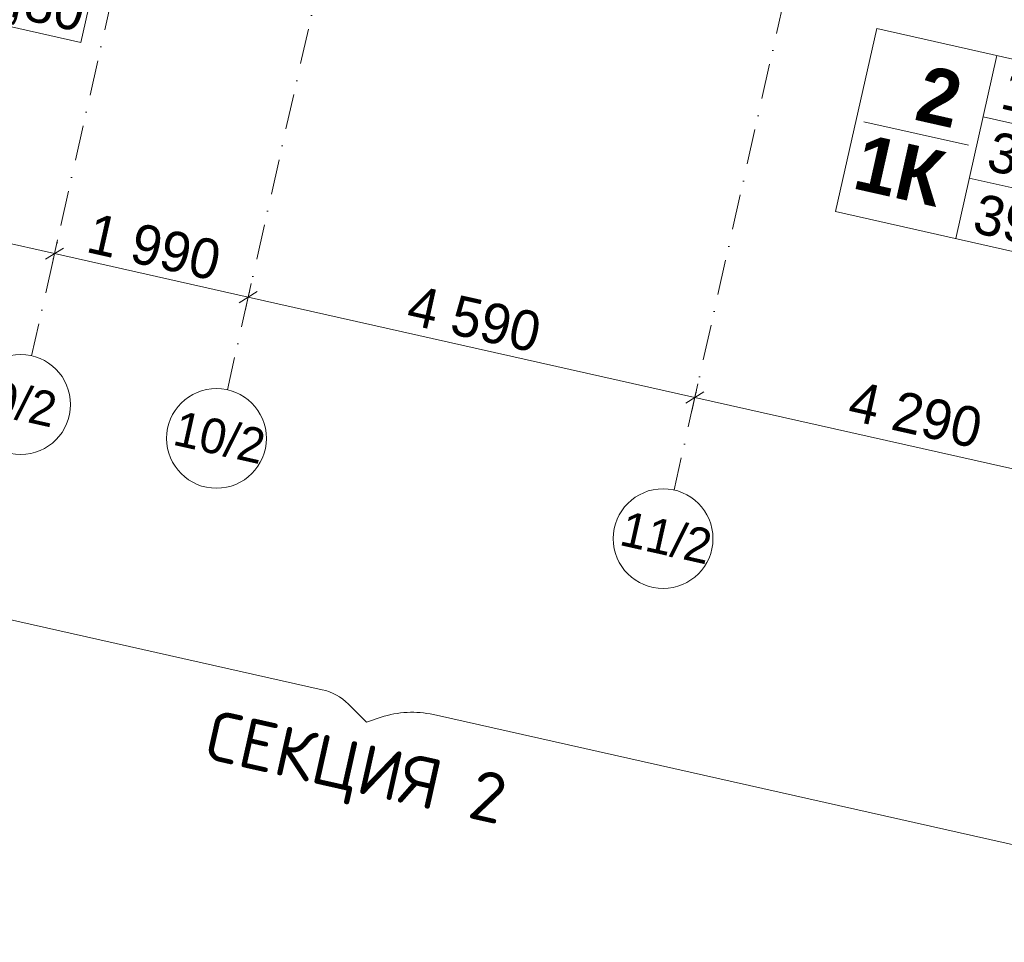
# Model space of a CAD drawing. Header units: millimetres. Extents: x -7218036 to -6523761, y 6117771 to 6337028.
# Tile 37 of 223: x -7158258 to -7148385, y 6117771 to 6127019. Entities that reach past the tile are written whole.
import ezdxf
from ezdxf.enums import TextEntityAlignment as Align

# ---------------------------------------------------------------- set-up
doc = ezdxf.new("R2010")
doc.units = ezdxf.units.MM
doc.header["$MEASUREMENT"] = 0
doc.linetypes.add('Штрихпунктирная', pattern=[670.277762, 352.777767, -176.388884, 0, -141.111112])
for name, color, linetype, lineweight in [('0_Ном._пера__1', 7, 'Continuous', 0), ('0_Ном._пера__120', 7, 'Continuous', 0), ('S - квартира_маркер.АР_Ном._пера__1', 7, 'Continuous', 0), ('АР-Чертеж-Оси_Осевые размеры.АР_Ном._пера__1', 7, 'Continuous', 0), ('АР-Чертеж-Оси_Осевые размеры.АР_Ном._пера__120', 7, 'Continuous', 0)]:
    doc.layers.add(name, color=color, linetype=linetype, lineweight=lineweight)
doc.layers.add('S - квартира_маркер.АР', color=7, linetype='Continuous')
doc.layers.add('АР-Чертеж-Оси_Осевые размеры.АР', color=7, linetype='Continuous')
doc.styles.add('РЎР“Р•РќР•Р\xa0Р\x98Р\xa0_РЎРўР\x98Р›Р¬_2', font='GOTHIC.TTF')
doc.styles.add('РЎР“Р•РќР•Р\xa0Р\x98Р\xa0_РЎРўР\x98Р›Р¬_4', font='GOTHICB.TTF')
doc.styles.add('РЎР“Р•РќР•Р\xa0Р\x98Р\xa0_РЎРўР\x98Р›Р¬_5', font='isocpeur.ttf')
doc.dimstyles.new('СГЕНЕРИР_СТИЛЬ__3', dxfattribs={"dimtxt": 400, "dimasz": 142.5, "dimexe": 0.18, "dimexo": 0.0625, "dimgap": 0, "dimtad": 1, "dimdec": 0, "dimzin": 0, "dimdsep": 46, "dimtxsty": 'РЎР“Р•РќР•Р\xa0Р\x98Р\xa0_РЎРўР\x98Р›Р¬_2', "dimblk": 'ARROWHEAD_6', "dimblk1": 'ARROWHEAD_6', "dimblk2": 'ARROWHEAD_6', "dimcen": 0.09, "dimse1": 1, "dimse2": 1, "dimclrd": 7, "dimclre": 7, "dimclrt": 7, "dimazin": 0, "dimtfac": 1, "dimtdec": 4, "dimtmove": 0, "dimatfit": 3, "dimfxl": 1, "dimtolj": 1, "dimtzin": 0, "dimarcsym": 0})
doc.dimstyles.new('СГЕНЕРИР_СТИЛЬ__4', dxfattribs={"dimtxt": 400, "dimasz": 142.5, "dimexe": 0.18, "dimexo": 0.0625, "dimgap": 0, "dimtad": 1, "dimdec": 0, "dimzin": 0, "dimdsep": 46, "dimtxsty": 'РЎР“Р•РќР•Р\xa0Р\x98Р\xa0_РЎРўР\x98Р›Р¬_2', "dimblk": 'ARROWHEAD_6', "dimblk1": 'ARROWHEAD_6', "dimblk2": 'ARROWHEAD_6', "dimcen": 0.09, "dimse1": 1, "dimse2": 1, "dimclrd": 7, "dimclre": 7, "dimclrt": 7, "dimazin": 0, "dimtfac": 1, "dimtdec": 4, "dimtmove": 2, "dimatfit": 3, "dimfxl": 1, "dimtolj": 1, "dimtzin": 0, "dimarcsym": 0})

# ---------------------------------------------------------------- blocks, each defined once
blk = doc.blocks.new('Стандартный Маркер Сетки[12]_7', base_point=(-7146699.2, 6144553.5))
at = {"layer": 'АР-Чертеж-Оси_Осевые размеры.АР_Ном._пера__120', "color": 7, "linetype": 'Штрихпунктирная', "lineweight": 0}
for p, q in [((-7146918.4, 6143577.8), (-7151477, 6123280.7)), ((-7151477, 6123280.7), (-7151696.1, 6122305))]:
    blk.add_line(p, q, dxfattribs=at)
at = {"layer": 'АР-Чертеж-Оси_Осевые размеры.АР_Ном._пера__120', "color": 7, "linetype": 'Continuous', "lineweight": 0}
blk.add_circle((-7151805.7, 6121817.1), 500, dxfattribs=at)
at = {"layer": 'АР-Чертеж-Оси_Осевые размеры.АР_Ном._пера__120', "color": 7, "linetype": 'Штрихпунктирная', "lineweight": 0}
blk.add_point((-7151477, 6123280.7), dxfattribs=at)
blk.add_point((-7151477, 6123280.7), dxfattribs=at)
at = {"layer": 'АР-Чертеж-Оси_Осевые размеры.АР_Ном._пера__120', "color": 7, "lineweight": 0, "style": 'РЎР“Р•РќР•Р\xa0Р\x98Р\xa0_РЎРўР\x98Р›Р¬_2'}
blk.add_attdef('AC_MarkerText_1', text='', height=350, rotation=347.34172, dxfattribs=at).set_placement((-7151735.8, 6121998.2), align=Align.TOP_CENTER)
blk = doc.blocks.new('labelLabPP_FlatE34FrameRed3d[24]_7', base_point=(-7159955.9, 6128647))
at = {"layer": 'S - квартира_маркер.АР_Ном._пера__1', "color": 7, "linetype": 'Continuous', "lineweight": 0}
for p, q in [((-7159907.5, 6129227.4), (-7160319.7, 6127392)), ((-7159907.5, 6129227.4), (-7157231.7, 6128626.5)), ((-7158703.3, 6128957), (-7159115.5, 6127121.5)), ((-7157231.7, 6128626.5), (-7157644, 6126791)), ((-7158841.4, 6128342), (-7157369.9, 6128011.5)), ((-7160035.6, 6128292.2), (-7158987.4, 6128056.8)), ((-7158979.5, 6127727), (-7157508, 6127396.5)), ((-7160319.7, 6127392), (-7157644, 6126791))]:
    blk.add_line(p, q, dxfattribs=at)
at = {"layer": 'S - квартира_маркер.АР_Ном._пера__1', "color": 7, "lineweight": 0}
for tag, height, style, p in [('TS_FLATNUMBER', 560, 'РЎР“Р•РќР•Р\xa0Р\x98Р\xa0_РЎРўР\x98Р›Р¬_4', (-7158873.5, 6128445.8)), ('TS_POSTFIXNUMROOMS', 560, 'РЎР“Р•РќР•Р\xa0Р\x98Р\xa0_РЎРўР\x98Р›Р¬_4', (-7159048.8, 6127665.2)), ('TS_LIVING_ROOM_AREA', 400, 'РЎР“Р•РќР•Р\xa0Р\x98Р\xa0_РЎРўР\x98Р›Р¬_2', (-7157333.3, 6128331.8)), ('TS_WITHOUTBALK', 400, 'РЎР“Р•РќР•Р\xa0Р\x98Р\xa0_РЎРўР\x98Р›Р¬_2', (-7157472.1, 6127713.9)), ('TS_ALLSQUARE', 400, 'РЎР“Р•РќР•Р\xa0Р\x98Р\xa0_РЎРўР\x98Р›Р¬_2', (-7157612.4, 6127089.4))]:
    blk.add_attdef(tag, text='', height=height, rotation=347.34108, dxfattribs=dict(at, style=style)).set_placement(p, align=Align.MIDDLE_RIGHT)
blk = doc.blocks.new('labelLabPP_FlatE34FrameRed3d[57]_7', base_point=(-7149712.3, 6126350.6))
at = {"layer": 'S - квартира_маркер.АР_Ном._пера__1', "color": 7, "linetype": 'Continuous', "lineweight": 0}
for p, q in [((-7149664, 6126931), (-7150076.2, 6125095.5)), ((-7149664, 6126931), (-7146988.2, 6126330.1)), ((-7148459.7, 6126660.6), (-7148872, 6124825.1)), ((-7146988.2, 6126330.1), (-7147400.4, 6124494.6)), ((-7148597.9, 6126045.6), (-7147126.3, 6125715.1)), ((-7149792, 6125995.8), (-7148743.9, 6125760.4)), ((-7148736, 6125430.6), (-7147264.4, 6125100.1)), ((-7150076.2, 6125095.5), (-7147400.4, 6124494.6))]:
    blk.add_line(p, q, dxfattribs=at)
at = {"layer": 'S - квартира_маркер.АР_Ном._пера__1', "color": 7, "lineweight": 0}
for tag, height, style, p in [('TS_FLATNUMBER', 560, 'РЎР“Р•РќР•Р\xa0Р\x98Р\xa0_РЎРўР\x98Р›Р¬_4', (-7148630, 6126156.5)), ('TS_POSTFIXNUMROOMS', 560, 'РЎР“Р•РќР•Р\xa0Р\x98Р\xa0_РЎРўР\x98Р›Р¬_4', (-7148805.3, 6125368.8)), ('TS_LIVING_ROOM_AREA', 400, 'РЎР“Р•РќР•Р\xa0Р\x98Р\xa0_РЎРўР\x98Р›Р¬_2', (-7147089.8, 6126035.4)), ('TS_WITHOUTBALK', 400, 'РЎР“Р•РќР•Р\xa0Р\x98Р\xa0_РЎРўР\x98Р›Р¬_2', (-7147228.6, 6125417.5)), ('TS_ALLSQUARE', 400, 'РЎР“Р•РќР•Р\xa0Р\x98Р\xa0_РЎРўР\x98Р›Р¬_2', (-7147368.8, 6124793))]:
    blk.add_attdef(tag, text='', height=height, rotation=347.34174, dxfattribs=dict(at, style=style)).set_placement(p, align=Align.MIDDLE_RIGHT)
blk = doc.blocks.new('Стандартный Маркер Сетки[71]_7', base_point=(-7153141.2, 6145897.9))
at = {"layer": 'АР-Чертеж-Оси_Осевые размеры.АР_Ном._пера__120', "color": 7, "linetype": 'Штрихпунктирная', "lineweight": 0}
for p, q in [((-7153360.3, 6144922.2), (-7157919, 6124625)), ((-7157919, 6124625), (-7158138.1, 6123649.3))]:
    blk.add_line(p, q, dxfattribs=at)
at = {"layer": 'АР-Чертеж-Оси_Осевые размеры.АР_Ном._пера__120', "color": 7, "linetype": 'Continuous', "lineweight": 0}
blk.add_circle((-7158247.7, 6123161.5), 500, dxfattribs=at)
at = {"layer": 'АР-Чертеж-Оси_Осевые размеры.АР_Ном._пера__120', "color": 7, "linetype": 'Штрихпунктирная', "lineweight": 0}
blk.add_point((-7157919, 6124625), dxfattribs=at)
blk.add_point((-7157919, 6124625), dxfattribs=at)
at = {"layer": 'АР-Чертеж-Оси_Осевые размеры.АР_Ном._пера__120', "color": 7, "lineweight": 0, "style": 'РЎР“Р•РќР•Р\xa0Р\x98Р\xa0_РЎРўР\x98Р›Р¬_2'}
blk.add_attdef('AC_MarkerText_1', text='', height=350, rotation=347.34172, dxfattribs=at).set_placement((-7158177.7, 6123342.5), align=Align.TOP_CENTER)
blk = doc.blocks.new('Стандартный Маркер Сетки[72]_7', base_point=(-7151177.7, 6145559.4))
at = {"layer": 'АР-Чертеж-Оси_Осевые размеры.АР_Ном._пера__120', "color": 7, "linetype": 'Штрихпунктирная', "lineweight": 0}
for p, q in [((-7151396.8, 6144583.7), (-7155955.6, 6124285.8)), ((-7155955.6, 6124285.8), (-7156174.7, 6123310.1))]:
    blk.add_line(p, q, dxfattribs=at)
at = {"layer": 'АР-Чертеж-Оси_Осевые размеры.АР_Ном._пера__120', "color": 7, "linetype": 'Continuous', "lineweight": 0}
blk.add_circle((-7156284.3, 6122822.2), 500, dxfattribs=at)
at = {"layer": 'АР-Чертеж-Оси_Осевые размеры.АР_Ном._пера__120', "color": 7, "linetype": 'Штрихпунктирная', "lineweight": 0}
blk.add_point((-7155955.6, 6124285.8), dxfattribs=at)
blk.add_point((-7155955.6, 6124285.8), dxfattribs=at)
at = {"layer": 'АР-Чертеж-Оси_Осевые размеры.АР_Ном._пера__120', "color": 7, "lineweight": 0, "style": 'РЎР“Р•РќР•Р\xa0Р\x98Р\xa0_РЎРўР\x98Р›Р¬_2'}
blk.add_attdef('AC_MarkerText_1', text='', height=350, rotation=347.34172, dxfattribs=at).set_placement((-7156214.4, 6123003.3), align=Align.TOP_CENTER)
blk = doc.blocks.new('Стандартный Маркер Сетки[75]_7', base_point=(-7146699.2, 6144553.5))
at = {"layer": 'АР-Чертеж-Оси_Осевые размеры.АР_Ном._пера__120', "color": 7, "linetype": 'Штрихпунктирная', "lineweight": 0}
for p, q in [((-7146918.4, 6143577.8), (-7151477, 6123280.7)), ((-7151477, 6123280.7), (-7151696.1, 6122305))]:
    blk.add_line(p, q, dxfattribs=at)
at = {"layer": 'АР-Чертеж-Оси_Осевые размеры.АР_Ном._пера__120', "color": 7, "linetype": 'Continuous', "lineweight": 0}
blk.add_circle((-7151805.7, 6121817.1), 500, dxfattribs=at)
at = {"layer": 'АР-Чертеж-Оси_Осевые размеры.АР_Ном._пера__120', "color": 7, "linetype": 'Штрихпунктирная', "lineweight": 0}
blk.add_point((-7151477, 6123280.7), dxfattribs=at)
blk.add_point((-7151477, 6123280.7), dxfattribs=at)
at = {"layer": 'АР-Чертеж-Оси_Осевые размеры.АР_Ном._пера__120', "color": 7, "lineweight": 0, "style": 'РЎР“Р•РќР•Р\xa0Р\x98Р\xa0_РЎРўР\x98Р›Р¬_2'}
blk.add_attdef('AC_MarkerText_1', text='', height=350, rotation=347.34172, dxfattribs=at).set_placement((-7151735.8, 6121998.2), align=Align.TOP_CENTER)
blk = doc.blocks.new('Стандартный Маркер Сетки[84]_7', base_point=(-7153141.2, 6145897.9))
at = {"layer": 'АР-Чертеж-Оси_Осевые размеры.АР_Ном._пера__120', "color": 7, "linetype": 'Штрихпунктирная', "lineweight": 0}
for p, q in [((-7153360.3, 6144922.2), (-7157919, 6124625)), ((-7157919, 6124625), (-7158138.1, 6123649.3))]:
    blk.add_line(p, q, dxfattribs=at)
at = {"layer": 'АР-Чертеж-Оси_Осевые размеры.АР_Ном._пера__120', "color": 7, "linetype": 'Continuous', "lineweight": 0}
blk.add_circle((-7158247.7, 6123161.5), 500, dxfattribs=at)
at = {"layer": 'АР-Чертеж-Оси_Осевые размеры.АР_Ном._пера__120', "color": 7, "linetype": 'Штрихпунктирная', "lineweight": 0}
blk.add_point((-7157919, 6124625), dxfattribs=at)
blk.add_point((-7157919, 6124625), dxfattribs=at)
at = {"layer": 'АР-Чертеж-Оси_Осевые размеры.АР_Ном._пера__120', "color": 7, "lineweight": 0, "style": 'РЎР“Р•РќР•Р\xa0Р\x98Р\xa0_РЎРўР\x98Р›Р¬_2'}
blk.add_attdef('AC_MarkerText_1', text='', height=350, rotation=347.34172, dxfattribs=at).set_placement((-7158177.7, 6123342.5), align=Align.TOP_CENTER)
blk = doc.blocks.new('Стандартный Маркер Сетки[85]_7', base_point=(-7151177.7, 6145559.4))
at = {"layer": 'АР-Чертеж-Оси_Осевые размеры.АР_Ном._пера__120', "color": 7, "linetype": 'Штрихпунктирная', "lineweight": 0}
for p, q in [((-7151396.8, 6144583.7), (-7155955.6, 6124285.8)), ((-7155955.6, 6124285.8), (-7156174.7, 6123310.1))]:
    blk.add_line(p, q, dxfattribs=at)
at = {"layer": 'АР-Чертеж-Оси_Осевые размеры.АР_Ном._пера__120', "color": 7, "linetype": 'Continuous', "lineweight": 0}
blk.add_circle((-7156284.3, 6122822.2), 500, dxfattribs=at)
at = {"layer": 'АР-Чертеж-Оси_Осевые размеры.АР_Ном._пера__120', "color": 7, "linetype": 'Штрихпунктирная', "lineweight": 0}
blk.add_point((-7155955.6, 6124285.8), dxfattribs=at)
blk.add_point((-7155955.6, 6124285.8), dxfattribs=at)
at = {"layer": 'АР-Чертеж-Оси_Осевые размеры.АР_Ном._пера__120', "color": 7, "lineweight": 0, "style": 'РЎР“Р•РќР•Р\xa0Р\x98Р\xa0_РЎРўР\x98Р›Р¬_2'}
blk.add_attdef('AC_MarkerText_1', text='', height=350, rotation=347.34172, dxfattribs=at).set_placement((-7156214.4, 6123003.3), align=Align.TOP_CENTER)
blk = doc.blocks.new('*D582', base_point=(-6566190.3, 6562677.8))
at = {"layer": 'АР-Чертеж-Оси_Осевые размеры.АР_Ном._пера__1', "color": 7, "linetype": 'Continuous', "lineweight": 0, "transparency": 16777216}
for p, q in [((-7165469.7, 6126372.1), (-7161615.7, 6125506.5)), ((-7161646.5, 6125369.3), (-7161584.8, 6125643.7)), ((-7161526, 6125563.2), (-7161705.3, 6125449.8)), ((-7161615.7, 6125506.5), (-7157908, 6124673.8)), ((-7157818.4, 6124730.5), (-7157997.6, 6124617))]:
    blk.add_line(p, q, dxfattribs=at)
at = {"layer": 'АР-Чертеж-Оси_Осевые размеры.АР_Ном._пера__1', "color": 7, "lineweight": 0, "transparency": 16777216, "insert": (-7160432.1, 6125322.7), "char_height": 400, "attachment_point": 7, "rotation": 347.34172, "style": 'РЎР“Р•РќР•Р\xa0Р\x98Р\xa0_РЎРўР\x98Р›Р¬_2'}
blk.add_mtext('\\A1;{\\pql;\\fCentury Gothic|b0|i0|c204|p0;\\W1.000000;3\xa0800}', dxfattribs=at)
blk = doc.blocks.new('ARROWHEAD_6')
at = {"color": 0, "linetype": 'Continuous', "lineweight": 0}
for p, q in [((0, 0), (-1, 0)), ((-0.5, -0.5), (0.5, 0.5))]:
    blk.add_line(p, q, dxfattribs=at)
blk = doc.blocks.new('*D583', base_point=(-6566190.3, 6562677.8))
at = {"layer": 'АР-Чертеж-Оси_Осевые размеры.АР_Ном._пера__1', "color": 7, "linetype": 'Continuous', "lineweight": 0, "transparency": 16777216}
for p, q in [((-7161615.7, 6125506.5), (-7157908, 6124673.8)), ((-7157938.8, 6124536.6), (-7157877.2, 6124811)), ((-7157818.4, 6124730.5), (-7157997.6, 6124617)), ((-7157908, 6124673.8), (-7155966.4, 6124237.7)), ((-7155997.2, 6124100.5), (-7155935.6, 6124374.9)), ((-7155876.8, 6124294.4), (-7156056, 6124181)), ((-7155966.4, 6124237.7), (-7151487.9, 6123231.9))]:
    blk.add_line(p, q, dxfattribs=at)
at = {"layer": 'АР-Чертеж-Оси_Осевые размеры.АР_Ном._пера__1', "color": 7, "lineweight": 0, "transparency": 16777216, "insert": (-7157607.5, 6124688.3), "char_height": 400, "attachment_point": 7, "rotation": 347.34172, "style": 'РЎР“Р•РќР•Р\xa0Р\x98Р\xa0_РЎРўР\x98Р›Р¬_2'}
blk.add_mtext('\\A1;{\\pql;\\fCentury Gothic|b0|i0|c204|p0;\\W1.000000;1\xa0990}', dxfattribs=at)
blk = doc.blocks.new('*D584', base_point=(-6566190.3, 6562677.8))
at = {"layer": 'АР-Чертеж-Оси_Осевые размеры.АР_Ном._пера__1', "color": 7, "linetype": 'Continuous', "lineweight": 0, "transparency": 16777216}
for p, q in [((-7155876.8, 6124294.4), (-7156056, 6124181)), ((-7155966.4, 6124237.7), (-7151487.9, 6123231.9)), ((-7151398.3, 6123288.6), (-7151577.6, 6123175.1)), ((-7151518.8, 6123094.7), (-7151457.1, 6123369.1)), ((-7151487.9, 6123231.9), (-7147302.2, 6122291.8))]:
    blk.add_line(p, q, dxfattribs=at)
at = {"layer": 'АР-Чертеж-Оси_Осевые размеры.АР_Ном._пера__1', "color": 7, "lineweight": 0, "transparency": 16777216, "insert": (-7154397.4, 6123967.3), "char_height": 400, "attachment_point": 7, "rotation": 347.34172, "style": 'РЎР“Р•РќР•Р\xa0Р\x98Р\xa0_РЎРўР\x98Р›Р¬_2'}
blk.add_mtext('\\A1;{\\pql;\\fCentury Gothic|b0|i0|c204|p0;\\W1.000000;4\xa0590}', dxfattribs=at)
blk = doc.blocks.new('*D585', base_point=(-6566190.3, 6562677.8))
at = {"layer": 'АР-Чертеж-Оси_Осевые размеры.АР_Ном._пера__1', "color": 7, "linetype": 'Continuous', "lineweight": 0, "transparency": 16777216}
for p, q in [((-7151398.3, 6123288.6), (-7151577.6, 6123175.1)), ((-7151487.9, 6123231.9), (-7147302.2, 6122291.8)), ((-7147333, 6122154.6), (-7147271.4, 6122429)), ((-7147212.6, 6122348.5), (-7147391.8, 6122235)), ((-7147302.2, 6122291.8), (-7146228.9, 6122050.7))]:
    blk.add_line(p, q, dxfattribs=at)
at = {"layer": 'АР-Чертеж-Оси_Осевые размеры.АР_Ном._пера__1', "color": 7, "lineweight": 0, "transparency": 16777216, "char_height": 400, "attachment_point": 7, "rotation": 347.34172, "style": 'РЎР“Р•РќР•Р\xa0Р\x98Р\xa0_РЎРўР\x98Р›Р¬_2'}
for s, insert in [('\\A1;{\\pql;\\fCentury Gothic|b0|i0|c204|p0;\\W1.000000;4\xa0290}', (-7149972.9, 6123007)), ('\\A1;{\\pql;\\fCentury Gothic|b0|i0|c204|p0;\\W1.000000;1\xa0100}', (-7147313.1, 6122950.2))]:
    blk.add_mtext(s, dxfattribs=dict(at, insert=insert))

msp = doc.modelspace()

# ---------------------------------------------------------------- linework, layer by layer
at = {"layer": '0_Ном._пера__120', "color": 7, "linetype": 'Continuous', "lineweight": 0}
for points in [[(-7166157.336, 6123309.951, 0.41421356), (-7165750.289, 6122667.102), (-7155223.331, 6120302.804, -0.1418046), (-7154961.174, 6120158.68), (-7154779.538, 6119977.41)], [(-7154779.538, 6119977.41), (-7154633.659, 6120026.071, -0.13656288), (-7154109.246, 6120052.586), (-7144007.59, 6117783.808, 0.41421356), (-7143364.741, 6118190.856)]]:
    msp.add_lwpolyline(points, format="xyb", dxfattribs=at)

# ---------------------------------------------------------------- block references
at = {"layer": 'S - квартира_маркер.АР', "color": 104, "linetype": 'Continuous', "lineweight": 15, "true_color": 0x029e21}
for name, p, values in [('labelLabPP_FlatE34FrameRed3d[24]_7', (-7159955.874, 6128646.968), {'TS_POSTFIXNUMROOMS': '1К ', 'TS_FLATNUMBER': ' 3 ', 'TS_LIVING_ROOM_AREA': '21,16', 'TS_WITHOUTBALK': '40,48', 'TS_ALLSQUARE': '41,80'}), ('labelLabPP_FlatE34FrameRed3d[57]_7', (-7149712.34, 6126350.557), {'TS_POSTFIXNUMROOMS': '1К ', 'TS_FLATNUMBER': ' 2 ', 'TS_LIVING_ROOM_AREA': '18,04', 'TS_WITHOUTBALK': '38,37', 'TS_ALLSQUARE': '39,67'})]:
    msp.add_blockref(name, p, dxfattribs=at).add_auto_attribs(values)
at = {"layer": 'АР-Чертеж-Оси_Осевые размеры.АР', "color": 8, "linetype": 'Continuous', "lineweight": 15}
for name, p, values in [('Стандартный Маркер Сетки[71]_7', (-7153141.199, 6145897.878), {'AC_MarkerText_1': '9/2'}), ('Стандартный Маркер Сетки[84]_7', (-7153141.199, 6145897.878), {'AC_MarkerText_1': '9/2'}), ('Стандартный Маркер Сетки[72]_7', (-7151177.655, 6145559.367), {'AC_MarkerText_1': '10/2'}), ('Стандартный Маркер Сетки[85]_7', (-7151177.655, 6145559.367), {'AC_MarkerText_1': '10/2'}), ('Стандартный Маркер Сетки[12]_7', (-7146699.218, 6144553.534), {'AC_MarkerText_1': '11/2'}), ('Стандартный Маркер Сетки[75]_7', (-7146699.218, 6144553.534), {'AC_MarkerText_1': '11/2'})]:
    msp.add_blockref(name, p, dxfattribs=at).add_auto_attribs(values)

# ---------------------------------------------------------------- texts
at = {"layer": '0_Ном._пера__1', "color": 7, "linetype": 'Continuous', "lineweight": 0, "insert": (-7154965.214, 6119150.697), "char_height": 500, "attachment_point": 8, "rotation": 347.3417233, "style": 'РЎР“Р•РќР•Р\xa0Р\x98Р\xa0_РЎРўР\x98Р›Р¬_5'}
msp.add_mtext('\\A1;{\\pqc;\\fISOCPEUR|b0|i0|c204|p0;\\W1.000000;СЕКЦИЯ \\fISOCPEUR|b0|i0|c204|p0;\\W1.000000;2}', dxfattribs=at)

# ---------------------------------------------------------------- dimensions: what is measured, and where the dimension line sits
at = {"layer": 'АР-Чертеж-Оси_Осевые размеры.АР', "color": 7, "linetype": 'Continuous', "lineweight": 0}
for base, p1, p2, dimstyle, picture, middle in [((-7157908.018, 6124673.783), (-7161823.835, 6124579.594), (-7158138.109, 6123649.309), 'СГЕНЕРИР_СТИЛЬ__3', '*D582', (-7159718.774, 6125367.444)), ((-7155966.387, 6124237.703), (-7158138.109, 6123649.309), (-7156174.725, 6123310.083), 'СГЕНЕРИР_СТИЛЬ__4', '*D583', (-7156894.168, 6124733.06)), ((-7151487.95, 6123231.87), (-7156174.725, 6123310.083), (-7151696.128, 6122304.965), 'СГЕНЕРИР_СТИЛЬ__3', '*D584', (-7153684.105, 6124012.089)), ((-7147302.208, 6122291.774), (-7151696.128, 6122304.965), (-7147514.002, 6121348.768), 'СГЕНЕРИР_СТИЛЬ__4', '*D585', (-7149259.584, 6123051.73))]:
    dim = msp.add_linear_dim(base=base, p1=p1, p2=p2, angle=347.3417233, dimstyle=dimstyle, dxfattribs=at)
    dim.commit()
    dim.dimension.update_dxf_attribs({"geometry": picture, "text_midpoint": middle, "dimtype": 160, "text_rotation": 347.3417233})

doc.saveas('drawing.dxf')
